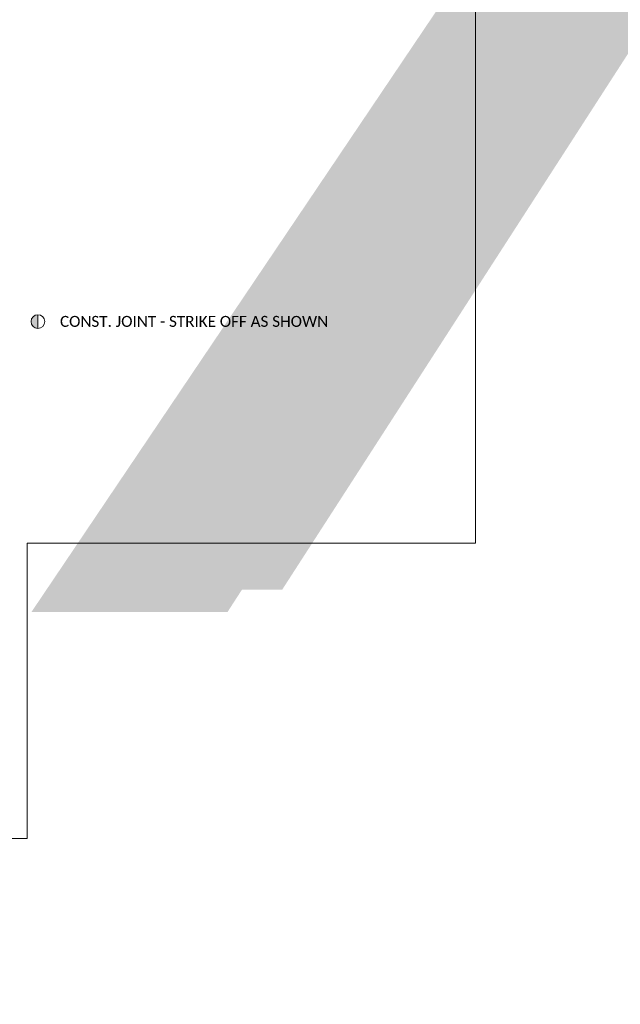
# Model space of a CAD drawing. Extents: x 145 to 1819, y 761 to 1310.
# Tile 10 of 18: x 460 to 543, y 1036 to 1171. Entities that reach past the tile are written whole.
import ezdxf
from ezdxf.enums import TextEntityAlignment as Align

# ---------------------------------------------------------------- set-up
doc = ezdxf.new("R2018")
doc.units = 0
doc.header["$MEASUREMENT"] = 0
doc.layers.add('B_ANNO_NOPLOT', color=47, linetype='Continuous', lineweight=18, plot=False)
doc.layers.add('B_ANNO_SYMB', color=7, linetype='Continuous', lineweight=18)
doc.layers.add('B_ANNO_TEXT', color=7, linetype='Continuous', lineweight=18)
doc.styles.add('Annotative', font='calibri.ttf', dxfattribs={"height": 0.0625})
doc.styles.get("Standard").update_dxf_attribs({"font": 'calibri.ttf'})

# ---------------------------------------------------------------- blocks, each defined once
blk = doc.blocks.new('*U317')
at = {"layer": 'B_ANNO_SYMB', "lineweight": -2}
h = blk.add_hatch(color=0, dxfattribs=at)
h.dxf.hatch_style = 1
h.paths.add_polyline_path([(-1.513, 0.085, 0.414214), (-1.982, -0.384, 0.414214), (-1.513, -0.853)])
at = {"layer": 'B_ANNO_SYMB', "color": 0, "lineweight": -2}
blk.add_line((-1.513, -0.853), (-1.513, 0.085), dxfattribs=at)
blk.add_circle((-1.513, -0.384), 0.469, dxfattribs=at)
blk = doc.blocks.new('INS_SS42_BASE')
at = {"layer": 'B_ANNO_NOPLOT', "flags": 128}
blk.add_lwpolyline([(0, 0), (0, 252), (323.93, 252), (323.93, 238.86), (378, 238.86), (378, 40.5), (316.57, 40.5), (316.57, 0), (0, 0)], dxfattribs=at)
at = {"layer": 'B_ANNO_SYMB', "xscale": 2, "yscale": 2, "zscale": 2}
blk.add_blockref('*U317', (321.06, 71.63), dxfattribs=at)
at = {"lineweight": 30, "flags": 104}
for tag, p in [('SUB1', (311.28, 226.1, 1.68)), ('SUB2', (319.28, 226.1, 1.68))]:
    blk.add_attdef(tag, text='', height=1.5, dxfattribs=at).set_placement(p, align=Align.MIDDLE_CENTER)
at = {"layer": 'B_ANNO_TEXT', "insert": (321.06, 71.63), "char_height": 1.5001, "attachment_point": 1, "line_spacing_factor": 0.8, "style": 'Annotative'}
blk.add_mtext('CONST. JOINT - STRIKE OFF AS SHOWN', dxfattribs=at)
at = {"layer": 'B_ANNO_TEXT', "lineweight": 30}
for tag, p in [('SUB1', (311.28, 226.1)), ('SUB2', (319.28, 226.1))]:
    blk.add_attdef(tag, text='', height=1.5, dxfattribs=at).set_placement(p, align=Align.MIDDLE_CENTER)
at = {"layer": 'B_ANNO_TEXT', "style": 'Annotative'}
for tag, p in [('CORNER1', (97.36, 101.83)), ('CORNER2', (98.57, 3.31))]:
    blk.add_attdef(tag, text='', height=1.5, dxfattribs=at).set_placement(p, align=Align.BOTTOM_RIGHT)

msp = doc.modelspace()

# ---------------------------------------------------------------- block references
ref = msp.add_blockref('INS_SS42_BASE', (144.94, 1058.3))
lines = msp.add_mtext('XX.\\PABUT.', dxfattribs={"layer": 'B_ANNO_TEXT', "insert": (456.22, 1284.4), "char_height": 195.056, "attachment_point": 1})
ref.add_attrib('SUB1', '', (456.22, 1284.4)).embed_mtext(lines)
lines = msp.add_mtext('XX.\\PABUT.', dxfattribs={"layer": 'B_ANNO_TEXT', "insert": (464.22, 1284.4), "char_height": 192, "attachment_point": 1})
ref.add_attrib('SUB2', '', (464.22, 1284.4)).embed_mtext(lines)

doc.saveas('drawing.dxf')
